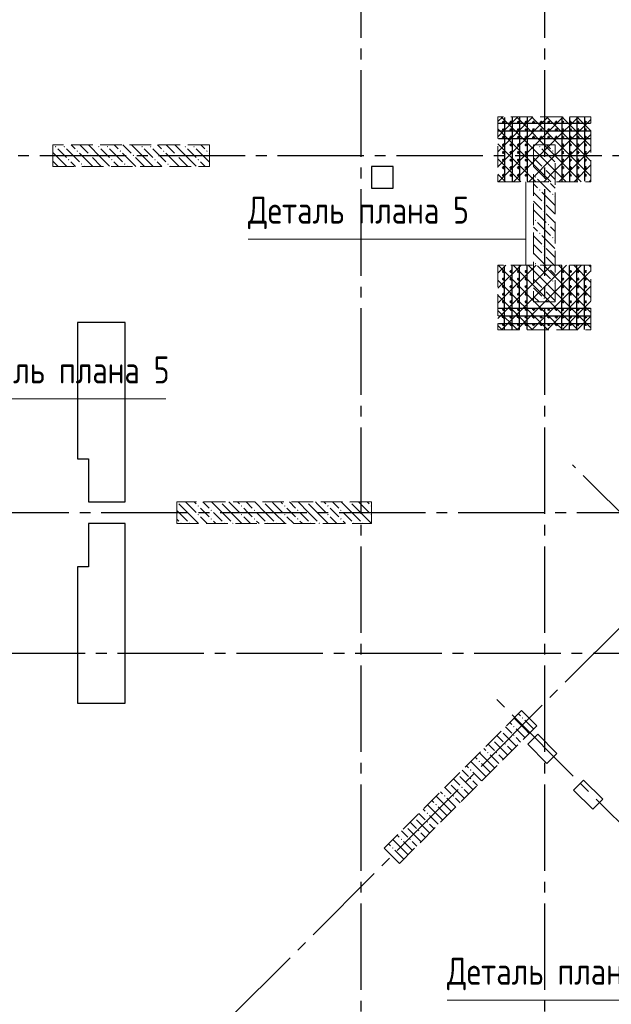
# Model space of a CAD drawing. Header units: millimetres. Extents: x 0 to 43617, y 0 to 59400.
# Tile 7 of 31: x 11469 to 16943, y 21288 to 30388. Entities that reach past the tile are written whole.
import ezdxf

# ---------------------------------------------------------------- set-up
doc = ezdxf.new("R2010")
doc.units = ezdxf.units.MM
doc.linetypes.add('______2', pattern=[270, 200, -70])
doc.linetypes.add('______5', pattern=[1100, 800, -100, 100, -100])
for name, color, linetype, lineweight in [('Standard', 7, 'Continuous', 25), ('Вспомогательная арматура', 7, 'Continuous', 25), ('ЖБ Пилон', 180, 'Continuous', 25), ('Оси', 40, '______5', 18), ('Поперечная арматура', 7, 'Continuous', 25), ('Примечания', 7, 'Continuous', 25)]:
    doc.layers.add(name, color=color, linetype=linetype, lineweight=lineweight)
doc.layers.add('ЖБ Перекрытие верхний уровень', color=7, linetype='Continuous', lineweight=25, true_color=0xe0e0ff)
doc.styles.add('GOST 2.304-81', font='txt')

msp = doc.modelspace()

# ---------------------------------------------------------------- hatches: boundary and pattern name
at = {"layer": 'ЖБ Пилон', "linetype": 'Continuous', "lineweight": 18, "transparency": 33554687}
for points in [[(11794.5, 29213.1), (11801, 29219.6), (11807.5, 29213.1), (11801, 29206.6)], [(11874.5, 29213.1), (11881, 29219.6), (11887.5, 29213.1), (11881, 29206.6)], [(12194.5, 29213.1), (12201, 29219.6), (12207.5, 29213.1), (12201, 29206.6)], [(12274.5, 29213.1), (12281, 29219.6), (12287.5, 29213.1), (12281, 29206.6)], [(12594.5, 29213.1), (12601, 29219.6), (12607.5, 29213.1), (12601, 29206.6)], [(12674.5, 29213.1), (12681, 29219.6), (12687.5, 29213.1), (12681, 29206.6)], [(12994.5, 29213.1), (13001, 29219.6), (13007.5, 29213.1), (13001, 29206.6)], [(13074.5, 29213.1), (13081, 29219.6), (13087.5, 29213.1), (13081, 29206.6)], [(16274.5, 29213.1), (16281, 29219.6), (16287.5, 29213.1), (16281, 29206.6)], [(11994.5, 29173.1), (12001, 29179.6), (12007.5, 29173.1), (12001, 29166.6)], [(12114.5, 29133.1), (12121, 29139.6), (12127.5, 29133.1), (12121, 29126.6)], [(12394.5, 29173.1), (12401, 29179.6), (12407.5, 29173.1), (12401, 29166.6)], [(12514.5, 29133.1), (12521, 29139.6), (12527.5, 29133.1), (12521, 29126.6)], [(12794.5, 29173.1), (12801, 29179.6), (12807.5, 29173.1), (12801, 29166.6)], [(12914.5, 29133.1), (12921, 29139.6), (12927.5, 29133.1), (12921, 29126.6)], [(13194.5, 29173.1), (13201, 29179.6), (13207.5, 29173.1), (13201, 29166.6)], [(16394.5, 29173.1), (16401, 29179.6), (16407.5, 29173.1), (16401, 29166.6)], [(11914.5, 29093.1), (11921, 29099.6), (11927.5, 29093.1), (11921, 29086.6)], [(12034.5, 29053.1), (12041, 29059.6), (12047.4, 29053.1), (12041, 29046.6)], [(12314.5, 29093.1), (12321, 29099.6), (12327.5, 29093.1), (12321, 29086.6)], [(12434.5, 29053.1), (12441, 29059.6), (12447.4, 29053.1), (12441, 29046.6)], [(12714.5, 29093.1), (12721, 29099.6), (12727.5, 29093.1), (12721, 29086.6)], [(12834.5, 29053.1), (12841, 29059.6), (12847.4, 29053.1), (12841, 29046.6)], [(13114.5, 29093.1), (13121, 29099.6), (13127.5, 29093.1), (13121, 29086.6)], [(16314.5, 29093.1), (16321, 29099.6), (16327.5, 29093.1), (16321, 29086.6)], [(16234.5, 28933.1), (16240.9, 28939.6), (16247.4, 28933.1), (16240.9, 28926.6)], [(16314.5, 29013.1), (16321, 29019.6), (16327.5, 29013.1), (16321, 29006.6)], [(16354.4, 28893.1), (16360.9, 28899.6), (16367.4, 28893.1), (16360.9, 28886.6)], [(16274.5, 28813.1), (16281, 28819.6), (16287.5, 28813.1), (16281, 28806.6)], [(16394.5, 28773.1), (16401, 28779.6), (16407.5, 28773.1), (16401, 28766.6)], [(16314.5, 28693.1), (16321, 28699.6), (16327.5, 28693.1), (16321, 28686.6)], [(16314.5, 28613.1), (16321, 28619.6), (16327.5, 28613.1), (16321, 28606.6)], [(16234.5, 28533.1), (16240.9, 28539.6), (16247.4, 28533.1), (16240.9, 28526.6)], [(16354.4, 28493.1), (16360.9, 28499.6), (16367.4, 28493.1), (16360.9, 28486.6)], [(16274.5, 28413.1), (16281, 28419.6), (16287.5, 28413.1), (16281, 28406.6)], [(16394.5, 28373.1), (16401, 28379.6), (16407.5, 28373.1), (16401, 28366.6)], [(16314.5, 28293.1), (16321, 28299.6), (16327.5, 28293.1), (16321, 28286.6)], [(16314.5, 28213.1), (16321, 28219.6), (16327.5, 28213.1), (16321, 28206.6)], [(16234.5, 28133.1), (16240.9, 28139.6), (16247.4, 28133.1), (16240.9, 28126.6)], [(16354.4, 28093.1), (16360.9, 28099.6), (16367.4, 28093.1), (16360.9, 28086.6)], [(16274.5, 28013.1), (16281, 28019.6), (16287.5, 28013.1), (16281, 28006.6)], [(16394.5, 27973.1), (16401, 27979.6), (16407.5, 27973.1), (16401, 27966.6)], [(16314.5, 27893.1), (16321, 27899.6), (16327.5, 27893.1), (16321, 27886.6)], [(16314.5, 27813.1), (16321, 27819.6), (16327.5, 27813.1), (16321, 27806.6)], [(12924.3, 25930), (12924, 25929.7), (12924, 25930)], [(13114.5, 25893.1), (13121, 25899.6), (13127.5, 25893.1), (13121, 25886.6)], [(13234.5, 25853.1), (13241, 25859.6), (13247.4, 25853.1), (13241, 25846.6)], [(13324.3, 25930), (13321, 25926.6), (13317.6, 25930)], [(13514.5, 25893.1), (13521, 25899.6), (13527.5, 25893.1), (13521, 25886.6)], [(13634.5, 25853.1), (13641, 25859.6), (13647.4, 25853.1), (13641, 25846.6)], [(13724.3, 25930), (13721, 25926.6), (13717.6, 25930)], [(13914.5, 25893.1), (13921, 25899.6), (13927.5, 25893.1), (13921, 25886.6)], [(14034.5, 25853.1), (14041, 25859.6), (14047.4, 25853.1), (14041, 25846.6)], [(14124.3, 25930), (14121, 25926.6), (14117.6, 25930)], [(14314.5, 25893.1), (14321, 25899.6), (14327.5, 25893.1), (14321, 25886.6)], [(14434.5, 25853.1), (14441, 25859.6), (14447.4, 25853.1), (14441, 25846.6)], [(14524.3, 25930), (14521, 25926.6), (14517.6, 25930)], [(14714.5, 25893.1), (14721, 25899.6), (14724, 25896.6), (14724, 25889.7), (14721, 25886.6)], [(13114.5, 25813.1), (13121, 25819.6), (13127.5, 25813.1), (13121, 25806.6)], [(13234.5, 25773.1), (13241, 25779.6), (13247.4, 25773.1), (13241, 25766.6)], [(13514.5, 25813.1), (13521, 25819.6), (13527.5, 25813.1), (13521, 25806.6)], [(13634.5, 25773.1), (13641, 25779.6), (13647.4, 25773.1), (13641, 25766.6)], [(13914.5, 25813.1), (13921, 25819.6), (13927.5, 25813.1), (13921, 25806.6)], [(14034.5, 25773.1), (14041, 25779.6), (14047.4, 25773.1), (14041, 25766.6)], [(14314.5, 25813.1), (14321, 25819.6), (14327.5, 25813.1), (14321, 25806.6)], [(14434.5, 25773.1), (14441, 25779.6), (14447.4, 25773.1), (14441, 25766.6)], [(14714.5, 25813.1), (14721, 25819.6), (14724, 25816.6), (14724, 25809.7), (14721, 25806.6)], [(12954.4, 25733.1), (12960.9, 25739.6), (12967.4, 25733.1), (12964.3, 25730), (12957.6, 25730)], [(13034.5, 25733.1), (13041, 25739.6), (13047.4, 25733.1), (13044.3, 25730), (13037.6, 25730)], [(13354.4, 25733.1), (13360.9, 25739.6), (13367.4, 25733.1), (13364.3, 25730), (13357.6, 25730)], [(13434.5, 25733.1), (13441, 25739.6), (13447.4, 25733.1), (13444.3, 25730), (13437.6, 25730)], [(13754.4, 25733.1), (13760.9, 25739.6), (13767.4, 25733.1), (13764.3, 25730), (13757.6, 25730)], [(13834.5, 25733.1), (13841, 25739.6), (13847.4, 25733.1), (13844.3, 25730), (13837.6, 25730)], [(14154.4, 25733.1), (14160.9, 25739.6), (14167.4, 25733.1), (14164.3, 25730), (14157.6, 25730)], [(14234.5, 25733.1), (14241, 25739.6), (14247.4, 25733.1), (14244.3, 25730), (14237.6, 25730)], [(14554.4, 25733.1), (14560.9, 25739.6), (14567.4, 25733.1), (14564.3, 25730), (14557.6, 25730)], [(14634.5, 25733.1), (14641, 25739.6), (14647.4, 25733.1), (14644.3, 25730), (14637.6, 25730)], [(16114.5, 23933.1), (16121, 23939.6), (16127.5, 23933.1), (16121, 23926.6)], [(16034.5, 23853.1), (16040.9, 23859.6), (16047.4, 23853.1), (16040.9, 23846.6)], [(15925.5, 23815), (15927.5, 23813.1), (15921, 23806.6), (15919, 23808.5)], [(16034.5, 23773.1), (16040.9, 23779.6), (16047.4, 23773.1), (16040.9, 23766.6)], [(15845.5, 23735), (15847.4, 23733.1), (15840.9, 23726.6), (15839, 23728.5)], [(15954.4, 23693.1), (15960.9, 23699.6), (15967.4, 23693.1), (15960.9, 23686.6)], [(15794.5, 23613.1), (15801, 23619.6), (15807.5, 23613.1), (15801, 23606.6)], [(15874.5, 23613.1), (15881, 23619.6), (15887.5, 23613.1), (15881, 23606.6)], [(15714.5, 23533.1), (15721, 23539.6), (15727.5, 23533.1), (15721, 23526.6)], [(15525.5, 23415), (15527.5, 23413.1), (15521, 23406.6), (15519, 23408.5)], [(15634.5, 23453.1), (15640.9, 23459.6), (15647.4, 23453.1), (15640.9, 23446.6)], [(15445.5, 23335), (15447.4, 23333.1), (15440.9, 23326.6), (15439, 23328.5)], [(15554.4, 23293.1), (15560.9, 23299.6), (15567.4, 23293.1), (15560.9, 23286.6)], [(15634.5, 23373.1), (15640.9, 23379.6), (15647.4, 23373.1), (15640.9, 23366.6)], [(15394.5, 23213.1), (15401, 23219.6), (15407.5, 23213.1), (15401, 23206.6)], [(15474.5, 23213.1), (15481, 23219.6), (15487.5, 23213.1), (15481, 23206.6)], [(15314.5, 23133.1), (15321, 23139.6), (15327.5, 23133.1), (15321, 23126.6)], [(15234.5, 23053.1), (15240.9, 23059.6), (15247.4, 23053.1), (15240.9, 23046.6)], [(15045.5, 22935), (15047.4, 22933.1), (15040.9, 22926.6), (15039, 22928.5)], [(15125.5, 23015), (15127.5, 23013.1), (15121, 23006.6), (15119, 23008.5)], [(15234.5, 22973.1), (15240.9, 22979.6), (15247.4, 22973.1), (15240.9, 22966.6)], [(15154.4, 22893.1), (15160.9, 22899.6), (15167.4, 22893.1), (15160.9, 22886.6)], [(14994.5, 22813.1), (15001, 22819.6), (15007.5, 22813.1), (15001, 22806.6)], [(15074.5, 22813.1), (15081, 22819.6), (15087.5, 22813.1), (15081, 22806.6)], [(14914.5, 22733.1), (14921, 22739.6), (14927.5, 22733.1), (14921, 22726.6)]]:
    msp.add_hatch(color=7, dxfattribs=at).paths.add_polyline_path(points, flags=16)

# ---------------------------------------------------------------- linework, layer by layer
at = {"layer": 'Standard', "color": 7, "linetype": 'Continuous', "lineweight": 25, "transparency": 33554687}
for p, q in [((14724, 29030), (14724, 28830)), ((14924, 29030), (14724, 29030)), ((14924, 28830), (14924, 29030)), ((14724, 28830), (14924, 28830)), ((12004, 27590), (12004, 26330)), ((12444, 27590), (12004, 27590)), ((12444, 25930), (12444, 27590)), ((12004, 26330), (12104, 26330)), ((12104, 26330), (12104, 25930)), ((12104, 25930), (12444, 25930)), ((12104, 25730), (12104, 25330)), ((12444, 25730), (12104, 25730)), ((12444, 24070), (12444, 25730)), ((12004, 25330), (12004, 24070)), ((12104, 25330), (12004, 25330)), ((12004, 24070), (12444, 24070)), ((16261.4, 23783.3), (16169.5, 23691.3)), ((16438.2, 23606.5), (16261.4, 23783.3)), ((16169.5, 23691.3), (16346.3, 23514.6)), ((16346.3, 23514.6), (16438.2, 23606.5)), ((16685.7, 23359), (16593.8, 23267.1)), ((16862.5, 23182.2), (16685.7, 23359)), ((16593.8, 23267.1), (16770.6, 23090.3)), ((16770.6, 23090.3), (16862.5, 23182.2))]:
    msp.add_line(p, q, dxfattribs=at)
at = {"layer": 'Вспомогательная арматура', "color": 7, "linetype": 'Continuous', "lineweight": 25, "transparency": 33554687}
for p, q in [((15954, 29485), (15954, 28895)), ((16024, 29485), (16024, 28895)), ((16094, 29485), (16094, 28895)), ((16164, 29485), (16164, 28895)), ((16484, 29485), (16484, 28895)), ((16554, 29485), (16554, 28895)), ((16624, 29485), (16624, 28895)), ((16694, 29485), (16694, 28895)), ((15899, 29430), (16749, 29430)), ((15899, 29360), (16749, 29360)), ((15899, 29290), (16749, 29290)), ((15954, 27525), (15954, 28115)), ((16024, 27525), (16024, 28115)), ((16094, 27525), (16094, 28115)), ((16164, 27525), (16164, 28115)), ((16484, 27525), (16484, 28115)), ((16554, 27525), (16554, 28115)), ((16624, 27525), (16624, 28115)), ((16694, 27525), (16694, 28115)), ((15899, 27720), (16749, 27720)), ((15899, 27650), (16749, 27650)), ((15899, 27580), (16749, 27580))]:
    msp.add_line(p, q, dxfattribs=at)
at = {"layer": 'ЖБ Перекрытие верхний уровень', "color": 7, "linetype": 'Continuous', "lineweight": 18, "transparency": 33554687}
for p, q in [((14924, 29030), (14724, 29030)), ((14724, 29030), (14724, 28830)), ((14924, 28830), (14924, 29030)), ((14724, 28830), (14924, 28830)), ((12444, 27590), (12004, 27590)), ((12004, 27590), (12004, 26330)), ((12444, 26330), (12444, 27590)), ((12004, 26330), (12104, 26330)), ((12104, 26330), (12104, 25930)), ((12444, 25930), (12444, 26330)), ((12104, 25930), (12444, 25930)), ((12444, 25730), (12104, 25730)), ((12104, 25730), (12104, 25330)), ((12444, 25330), (12444, 25730)), ((12104, 25330), (12004, 25330)), ((12004, 25330), (12004, 24070)), ((12444, 24070), (12444, 25330)), ((12004, 24070), (12444, 24070)), ((16261.4, 23783.2), (16169.5, 23691.3)), ((16438.2, 23606.5), (16261.4, 23783.2)), ((16169.5, 23691.3), (16346.3, 23514.5)), ((16346.3, 23514.5), (16438.2, 23606.5)), ((16685.7, 23359), (16593.8, 23267.1)), ((16862.5, 23182.2), (16685.7, 23359)), ((16593.8, 23267.1), (16770.6, 23090.3)), ((16770.6, 23090.3), (16862.5, 23182.2))]:
    msp.add_line(p, q, dxfattribs=at)
at = {"layer": 'ЖБ Пилон', "color": 253, "linetype": '______2', "lineweight": 13, "true_color": 0xa0a0a0, "transparency": 33554687}
for p, q in [((13224, 29230), (11774, 29230)), ((11774, 29230), (11774, 29030)), ((13224, 29030), (13224, 29230)), ((16224, 29230), (16224, 27780)), ((16424, 29230), (16224, 29230)), ((16424, 27780), (16424, 29230)), ((11774, 29030), (13224, 29030)), ((16224, 27780), (16424, 27780)), ((14724, 25930), (12924, 25930)), ((12924, 25930), (12924, 25730)), ((14724, 25730), (14724, 25930)), ((12924, 25730), (14724, 25730)), ((16112.9, 24002.4), (14840.1, 22729.7)), ((16254.4, 23861), (16112.9, 24002.4)), ((14981.6, 22588.2), (16254.4, 23861)), ((14840.1, 22729.7), (14981.6, 22588.2))]:
    msp.add_line(p, q, dxfattribs=at)
at = {"layer": 'ЖБ Пилон', "color": 9, "linetype": 'Continuous', "lineweight": 18, "true_color": 0xc7c7c7, "transparency": 33554687}
for p, q in [((11944.1, 29230), (11981, 29193.1)), ((12024.1, 29230), (12101, 29153.1)), ((12221, 29113.1), (12104.1, 29230)), ((12344.1, 29230), (12381, 29193.1)), ((12424.1, 29230), (12501, 29153.1)), ((12621, 29113.1), (12504.1, 29230)), ((12744.1, 29230), (12781, 29193.1)), ((12824.1, 29230), (12901, 29153.1)), ((13021, 29113.1), (12904.1, 29230)), ((13144.1, 29230), (13181, 29193.1)), ((16344.1, 29230), (16381, 29193.1)), ((11821, 29113.1), (11774, 29160.1)), ((11821, 29193.1), (11901, 29113.1)), ((11901, 29193.1), (12021, 29073.1)), ((12141, 29033.1), (12021, 29153.1)), ((12221, 29193.1), (12301, 29113.1)), ((12301, 29193.1), (12421, 29073.1)), ((12541, 29033.1), (12421, 29153.1)), ((12621, 29193.1), (12701, 29113.1)), ((12701, 29193.1), (12821, 29073.1)), ((12941, 29033.1), (12821, 29153.1)), ((13021, 29193.1), (13101, 29113.1)), ((13101, 29193.1), (13221, 29073.1)), ((13224, 29150.1), (13221, 29153.1)), ((16224, 29190.1), (16301, 29113.1)), ((16301, 29193.1), (16421, 29073.1)), ((16424, 29150.1), (16421, 29153.1)), ((11774, 29080.1), (11821, 29033.1)), ((11821, 29113.1), (11901, 29033.1)), ((11821, 29033.1), (11824.1, 29030)), ((11981, 29033.1), (11941, 29073.1)), ((11984.1, 29030), (11981, 29033.1)), ((12060.9, 29033.1), (12064.1, 29030)), ((12141, 29113.1), (12221, 29033.1)), ((12141, 29033.1), (12144.1, 29030)), ((12221, 29113.1), (12301, 29033.1)), ((12221, 29033.1), (12224.1, 29030)), ((12381, 29033.1), (12341, 29073.1)), ((12384.1, 29030), (12381, 29033.1)), ((12460.9, 29033.1), (12464.1, 29030)), ((12541, 29113.1), (12621, 29033.1)), ((12541, 29033.1), (12544.1, 29030)), ((12621, 29113.1), (12701, 29033.1)), ((12621, 29033.1), (12624.1, 29030)), ((12781, 29033.1), (12741, 29073.1)), ((12784.1, 29030), (12781, 29033.1)), ((12860.9, 29033.1), (12864.1, 29030)), ((12941, 29113.1), (13021, 29033.1)), ((12941, 29033.1), (12944.1, 29030)), ((13021, 29113.1), (13101, 29033.1)), ((13021, 29033.1), (13024.1, 29030)), ((13181, 29033.1), (13141, 29073.1)), ((13184.1, 29030), (13181, 29033.1)), ((16224, 29110.1), (16301, 29033.1)), ((16224, 29030.1), (16340.9, 28913.1)), ((16381, 29033.1), (16340.9, 29073.1)), ((16421, 28993.1), (16381, 29033.1)), ((16340.9, 28993.1), (16424, 28910.1)), ((16260.9, 28833.1), (16224, 28870.1)), ((16260.9, 28913.1), (16381, 28793.1)), ((16381, 28873.1), (16424, 28830.1)), ((16224, 28790.1), (16301, 28713.1)), ((16301, 28793.1), (16421, 28673.1)), ((16224, 28710.1), (16301, 28633.1)), ((16381, 28633.1), (16340.9, 28673.1)), ((16424, 28750.1), (16421, 28753.1)), ((16224, 28630.1), (16340.9, 28513.1)), ((16340.9, 28593.1), (16424, 28510.1)), ((16421, 28593.1), (16381, 28633.1)), ((16260.9, 28513.1), (16381, 28393.1)), ((16260.9, 28433.1), (16224, 28470.1)), ((16301, 28393.1), (16421, 28273.1)), ((16381, 28473.1), (16424, 28430.1)), ((16224, 28390.1), (16301, 28313.1)), ((16224, 28310.1), (16301, 28233.1)), ((16424, 28350.1), (16421, 28353.1)), ((16224, 28230.1), (16340.9, 28113.1)), ((16381, 28233.1), (16340.9, 28273.1)), ((16421, 28193.1), (16381, 28233.1)), ((16340.9, 28193.1), (16424, 28110.1)), ((16260.9, 28033.1), (16224, 28070.1)), ((16260.9, 28113.1), (16381, 27993.1)), ((16381, 28073.1), (16424, 28030.1)), ((16224, 27990.1), (16301, 27913.1)), ((16301, 27993.1), (16421, 27873.1)), ((16424, 27950.1), (16421, 27953.1)), ((16224, 27910.1), (16301, 27833.1)), ((16381, 27833.1), (16340.9, 27873.1)), ((16224, 27830.1), (16274.1, 27780)), ((16340.9, 27793.1), (16354.1, 27780)), ((16421, 27793.1), (16381, 27833.1)), ((12941, 25833.1), (12924, 25850.1)), ((12941, 25913.1), (13021, 25833.1)), ((13021, 25913.1), (13004.1, 25930)), ((13021, 25913.1), (13101, 25833.1)), ((13084.1, 25930), (13101, 25913.1)), ((13181, 25833.1), (13141, 25873.1)), ((13164.1, 25930), (13221, 25873.1)), ((13341, 25833.1), (13244.1, 25930)), ((13341, 25913.1), (13421, 25833.1)), ((13421, 25913.1), (13404.1, 25930)), ((13421, 25913.1), (13501, 25833.1)), ((13484.1, 25930), (13501, 25913.1)), ((13581, 25833.1), (13541, 25873.1)), ((13564.1, 25930), (13621, 25873.1)), ((13741, 25833.1), (13644.1, 25930)), ((13741, 25913.1), (13821, 25833.1)), ((13821, 25913.1), (13804.1, 25930)), ((13821, 25913.1), (13901, 25833.1)), ((13884.1, 25930), (13901, 25913.1)), ((13981, 25833.1), (13941, 25873.1)), ((13964.1, 25930), (14021, 25873.1)), ((14141, 25833.1), (14044.1, 25930)), ((14141, 25913.1), (14221, 25833.1)), ((14221, 25913.1), (14204.1, 25930)), ((14221, 25913.1), (14301, 25833.1)), ((14284.1, 25930), (14301, 25913.1)), ((14381, 25833.1), (14341, 25873.1)), ((14364.1, 25930), (14421, 25873.1)), ((14541, 25833.1), (14444.1, 25930)), ((14541, 25913.1), (14621, 25833.1)), ((14621, 25913.1), (14604.1, 25930)), ((14621, 25913.1), (14701, 25833.1)), ((14684.1, 25930), (14701, 25913.1)), ((12924, 25770.1), (12941, 25753.1)), ((12941, 25833.1), (13021, 25753.1)), ((13021, 25833.1), (13124.1, 25730)), ((13141, 25793.1), (13204.1, 25730)), ((13221, 25793.1), (13181, 25833.1)), ((13260.9, 25833.1), (13341, 25753.1)), ((13260.9, 25753.1), (13284.1, 25730)), ((13341, 25833.1), (13421, 25753.1)), ((13421, 25833.1), (13524.1, 25730)), ((13541, 25793.1), (13604.1, 25730)), ((13621, 25793.1), (13581, 25833.1)), ((13660.9, 25833.1), (13741, 25753.1)), ((13660.9, 25753.1), (13684.1, 25730)), ((13741, 25833.1), (13821, 25753.1)), ((13821, 25833.1), (13924.1, 25730)), ((13941, 25793.1), (14004.1, 25730)), ((14021, 25793.1), (13981, 25833.1)), ((14060.9, 25833.1), (14141, 25753.1)), ((14060.9, 25753.1), (14084.1, 25730)), ((14141, 25833.1), (14221, 25753.1)), ((14221, 25833.1), (14324.1, 25730)), ((14341, 25793.1), (14404.1, 25730)), ((14421, 25793.1), (14381, 25833.1)), ((14460.9, 25833.1), (14541, 25753.1)), ((14460.9, 25753.1), (14484.1, 25730)), ((14541, 25833.1), (14621, 25753.1)), ((14621, 25833.1), (14724, 25730.1)), ((16082.3, 23971.8), (16101, 23953.1)), ((15981, 23833.1), (15962.3, 23851.8)), ((16002.3, 23891.8), (16021, 23873.1)), ((16140.9, 23833.1), (16042.3, 23931.8)), ((16140.9, 23913.1), (16221, 23833.1)), ((15882.3, 23771.8), (15940.9, 23713.1)), ((15940.9, 23793.1), (16060.9, 23673.1)), ((16021, 23793.1), (15981, 23833.1)), ((16060.9, 23833.1), (16140.9, 23753.1)), ((16060.9, 23753.1), (16103.7, 23710.4)), ((16140.9, 23833.1), (16183.7, 23790.4)), ((16221, 23833.1), (16223.7, 23830.4)), ((15821, 23673.1), (15802.3, 23691.8)), ((15860.9, 23633.1), (15821, 23673.1)), ((15860.9, 23713.1), (15981, 23593.1)), ((15981, 23673.1), (16023.7, 23630.4)), ((15682.3, 23571.8), (15701, 23553.1)), ((15821, 23513.1), (15722.3, 23611.8)), ((15762.3, 23651.8), (15781, 23633.1)), ((15821, 23593.1), (15901, 23513.1)), ((15901, 23593.1), (15943.7, 23550.4)), ((15602.3, 23491.8), (15621, 23473.1)), ((15740.9, 23433.1), (15642.3, 23531.8)), ((15740.9, 23513.1), (15821, 23433.1)), ((15821, 23513.1), (15863.7, 23470.4)), ((15540.9, 23393.1), (15660.9, 23273.1)), ((15581, 23433.1), (15562.3, 23451.8)), ((15621, 23393.1), (15581, 23433.1)), ((15660.9, 23433.1), (15740.9, 23353.1)), ((15740.9, 23433.1), (15783.7, 23390.4)), ((15821, 23433.1), (15823.7, 23430.4)), ((15460.9, 23313.1), (15581, 23193.1)), ((15482.3, 23371.8), (15540.9, 23313.1)), ((15660.9, 23353.1), (15703.7, 23310.4)), ((15421, 23113.1), (15322.3, 23211.8)), ((15362.3, 23251.8), (15381, 23233.1)), ((15421, 23273.1), (15402.3, 23291.8)), ((15460.9, 23233.1), (15421, 23273.1)), ((15581, 23273.1), (15623.7, 23230.4)), ((15340.9, 23033.1), (15242.3, 23131.8)), ((15282.3, 23171.8), (15301, 23153.1)), ((15421, 23193.1), (15501, 23113.1)), ((15501, 23193.1), (15543.7, 23150.4)), ((15181, 23033.1), (15162.3, 23051.8)), ((15221, 22993.1), (15181, 23033.1)), ((15202.3, 23091.8), (15221, 23073.1)), ((15260.9, 23033.1), (15340.9, 22953.1)), ((15340.9, 23113.1), (15421, 23033.1)), ((15340.9, 23033.1), (15383.7, 22990.4)), ((15421, 23113.1), (15463.7, 23070.4)), ((15421, 23033.1), (15423.7, 23030.4)), ((15082.3, 22971.8), (15140.9, 22913.1)), ((15140.9, 22993.1), (15260.9, 22873.1)), ((15260.9, 22953.1), (15303.7, 22910.4)), ((14962.3, 22851.8), (14981, 22833.1)), ((15021, 22873.1), (15002.3, 22891.8)), ((15060.9, 22833.1), (15021, 22873.1)), ((15060.9, 22913.1), (15181, 22793.1)), ((15181, 22873.1), (15223.7, 22830.4)), ((14882.3, 22771.8), (14901, 22753.1)), ((15021, 22713.1), (14922.3, 22811.8)), ((15021, 22793.1), (15101, 22713.1)), ((15101, 22793.1), (15143.7, 22750.4)), ((14940.9, 22633.1), (14842.3, 22731.8)), ((14940.9, 22713.1), (15021, 22633.1)), ((15021, 22713.1), (15063.7, 22670.4)), ((14940.9, 22633.1), (14983.7, 22590.4)), ((15021, 22633.1), (15023.7, 22630.4))]:
    msp.add_line(p, q, dxfattribs=at)
at = {"layer": 'Оси', "color": 8, "linetype": '______5', "lineweight": -3, "transparency": 33554687}
for p, q in [((14624, 57420), (14624, 7100)), ((16324, 57420), (16324, 7100)), ((9515.6, 17263.7), (28171.9, 35920)), ((22354, 29130), (4600, 29130)), ((23471.2, 19387.8), (16584.2, 26274.8)), ((29524, 25830), (4600, 25830)), ((34074, 24530), (4600, 24530)), ((34074, 24530), (4600, 24530)), ((22035.7, 17952.4), (15819.6, 24168.5))]:
    msp.add_line(p, q, dxfattribs=at)
at = {"layer": 'Поперечная арматура', "color": 7, "linetype": 'Continuous', "lineweight": 50, "transparency": 33554687}
for centre in [(15944, 29440), (16014, 29440), (16084, 29440), (16154, 29440), (16224, 29440), (16294, 29440), (16364, 29440), (16434, 29440), (16494, 29440), (16564, 29440), (16634, 29440), (16704, 29440), (15944, 29370), (15944, 29300), (16014, 29370), (16014, 29300), (16084, 29370), (16084, 29300), (16154, 29370), (16154, 29300), (16224, 29370), (16224, 29300), (16294, 29370), (16294, 29300), (16364, 29370), (16364, 29300), (16434, 29370), (16434, 29300), (16494, 29370), (16494, 29300), (16564, 29370), (16564, 29300), (16634, 29370), (16634, 29300), (16704, 29370), (16704, 29300), (15944, 29230), (16014, 29230), (16084, 29230), (16154, 29230), (16494, 29230), (16564, 29230), (16634, 29230), (16704, 29230), (15944, 29160), (16014, 29160), (16084, 29160), (16154, 29160), (16494, 29160), (16564, 29160), (16634, 29160), (16704, 29160), (15944, 29090), (16014, 29090), (16084, 29090), (16154, 29090), (16494, 29090), (16564, 29090), (16634, 29090), (16704, 29090), (15944, 29020), (15944, 28950), (16014, 29020), (16014, 28950), (16084, 29020), (16084, 28950), (16154, 29020), (16154, 28950), (16494, 29020), (16494, 28950), (16564, 29020), (16564, 28950), (16634, 29020), (16634, 28950), (16704, 29020), (16704, 28950), (15944, 28060), (16014, 28060), (16084, 28060), (16154, 28060), (16494, 28060), (16564, 28060), (16634, 28060), (16704, 28060), (15944, 27990), (16014, 27990), (16084, 27990), (16154, 27990), (16494, 27990), (16564, 27990), (16634, 27990), (16704, 27990), (15944, 27920), (15944, 27850), (16014, 27920), (16014, 27850), (16084, 27920), (16084, 27850), (16154, 27920), (16154, 27850), (16494, 27920), (16494, 27850), (16564, 27920), (16564, 27850), (16634, 27920), (16634, 27850), (16704, 27920), (16704, 27850), (15944, 27780), (16014, 27780), (16084, 27780), (16154, 27780), (16494, 27780), (16564, 27780), (16634, 27780), (16704, 27780), (15944, 27710), (16014, 27710), (16084, 27710), (16154, 27710), (16224, 27710), (16294, 27710), (16364, 27710), (16434, 27710), (16494, 27710), (16564, 27710), (16634, 27710), (16704, 27710), (15944, 27640), (15944, 27570), (16014, 27640), (16014, 27570), (16084, 27640), (16084, 27570), (16154, 27640), (16154, 27570), (16224, 27640), (16224, 27570), (16294, 27640), (16294, 27570), (16364, 27640), (16364, 27570), (16434, 27640), (16434, 27570), (16494, 27640), (16494, 27570), (16564, 27640), (16564, 27570), (16634, 27640), (16634, 27570), (16704, 27640), (16704, 27570)]:
    msp.add_circle(centre, 5, dxfattribs=at)
at = {"layer": 'Примечания', "color": 252, "linetype": 'Continuous', "lineweight": 13, "true_color": 0x8f8f8f, "transparency": 33554687}
for p, q in [((15894, 29446.2), (15937.8, 29490)), ((15894, 29306.2), (16077.8, 29490)), ((15894, 29166.2), (16217.8, 29490)), ((15894, 29026.2), (16357.8, 29490)), ((15924.1, 29490), (16421, 28993.2)), ((16064.1, 29490), (16421, 29133.2)), ((16204.1, 29490), (16421, 29273.2)), ((16344.1, 29490), (16421, 29413.2)), ((16421, 29413.2), (16497.8, 29490)), ((16421, 29273.2), (16637.8, 29490)), ((16484.1, 29490), (16754, 29220.1)), ((16624.1, 29490), (16754, 29360.1)), ((15897.8, 28890), (16421, 29413.2)), ((16421, 29133.2), (16754, 29466.2)), ((16421, 29413.2), (16754, 29080.1)), ((15894, 29380.1), (16384.1, 28890)), ((16421, 28993.2), (16754, 29326.2)), ((15894, 29240.1), (16244.1, 28890)), ((16037.8, 28890), (16421, 29273.2)), ((16421, 29273.2), (16754, 28940.1)), ((16177.8, 28890), (16421, 29133.2)), ((16421, 29133.2), (16664.1, 28890)), ((16457.8, 28890), (16754, 29186.2)), ((15894, 29100.1), (16104.1, 28890)), ((16597.8, 28890), (16754, 29046.2)), ((15894, 28960.1), (15964.1, 28890)), ((16317.8, 28890), (16421, 28993.2)), ((16421, 28993.2), (16524.1, 28890)), ((16737.8, 28890), (16754, 28906.2)), ((15894, 28046.2), (15967.8, 28120)), ((15894, 27906.2), (16107.8, 28120)), ((15894, 27766.2), (16247.8, 28120)), ((15894, 27626.2), (16387.8, 28120)), ((15894.1, 28120), (16421, 27593.2)), ((16034.1, 28120), (16421, 27733.2)), ((16174.1, 28120), (16421, 27873.2)), ((16314.1, 28120), (16421, 28013.2)), ((16421, 28013.2), (16527.8, 28120)), ((16421, 27873.2), (16667.8, 28120)), ((16454.1, 28120), (16754, 27820.1)), ((16594.1, 28120), (16754, 27960.1)), ((16734.1, 28120), (16754, 28100.1)), ((16421, 27733.2), (16754, 28066.2)), ((15894, 27980.1), (16354.1, 27520)), ((15927.8, 27520), (16421, 28013.2)), ((16421, 28013.2), (16754, 27680.1)), ((16067.8, 27520), (16421, 27873.2)), ((16421, 27593.2), (16754, 27926.2)), ((16421, 27873.2), (16754, 27540.1)), ((15894, 27840.1), (16214.1, 27520)), ((16487.8, 27520), (16754, 27786.2)), ((15894, 27700.1), (16074.1, 27520)), ((16207.8, 27520), (16421, 27733.2)), ((16421, 27733.2), (16634.1, 27520)), ((16347.8, 27520), (16421, 27593.2)), ((16421, 27593.2), (16494.1, 27520)), ((16627.8, 27520), (16754, 27646.2)), ((15894, 27560.1), (15934.1, 27520))]:
    msp.add_line(p, q, dxfattribs=at)
at = {"layer": 'Примечания', "color": 7, "linetype": '______2', "lineweight": 13, "transparency": 33554687}
for p, q in [((16754, 29490), (15894, 29490)), ((15894, 29490), (15894, 28890)), ((16754, 28890), (16754, 29490)), ((15894, 28890), (16754, 28890)), ((16754, 28120), (15894, 28120)), ((15894, 28120), (15894, 27520)), ((16754, 27520), (16754, 28120)), ((15894, 27520), (16754, 27520))]:
    msp.add_line(p, q, dxfattribs=at)
at = {"layer": 'Примечания', "color": 7, "linetype": 'Continuous', "lineweight": 13, "transparency": 33554687}
for points in [[(13581.6, 28359.5), (16152.3, 28359.5), (16152.3, 28890)], [(13581.6, 28359.5), (16152.3, 28359.5), (16152.3, 28120)], [(10334, 26260), (10334, 26882.6), (12819.8, 26882.6)], [(17798.8, 21926.5), (18060.4, 21664.9), (17720.8, 21325.2), (15423.5, 21325.2)], [(15423.5, 21325.2), (17720.8, 21325.2), (18060.4, 21664.9), (18343.2, 21382)]]:
    msp.add_lwpolyline(points, dxfattribs=at)

# ---------------------------------------------------------------- texts
at = {"layer": 'Примечания', "color": 7, "linetype": 'Continuous', "lineweight": 25, "transparency": 33554687, "char_height": 250, "width": 2132.452, "attachment_point": 7, "style": 'GOST 2.304-81'}
for insert in [(13581.6, 28451.2), (10811.5, 26974.3), (15423.5, 21416.9)]:
    msp.add_mtext('Деталь\\~плана\\~5', dxfattribs=dict(at, insert=insert))

doc.saveas('drawing.dxf')
